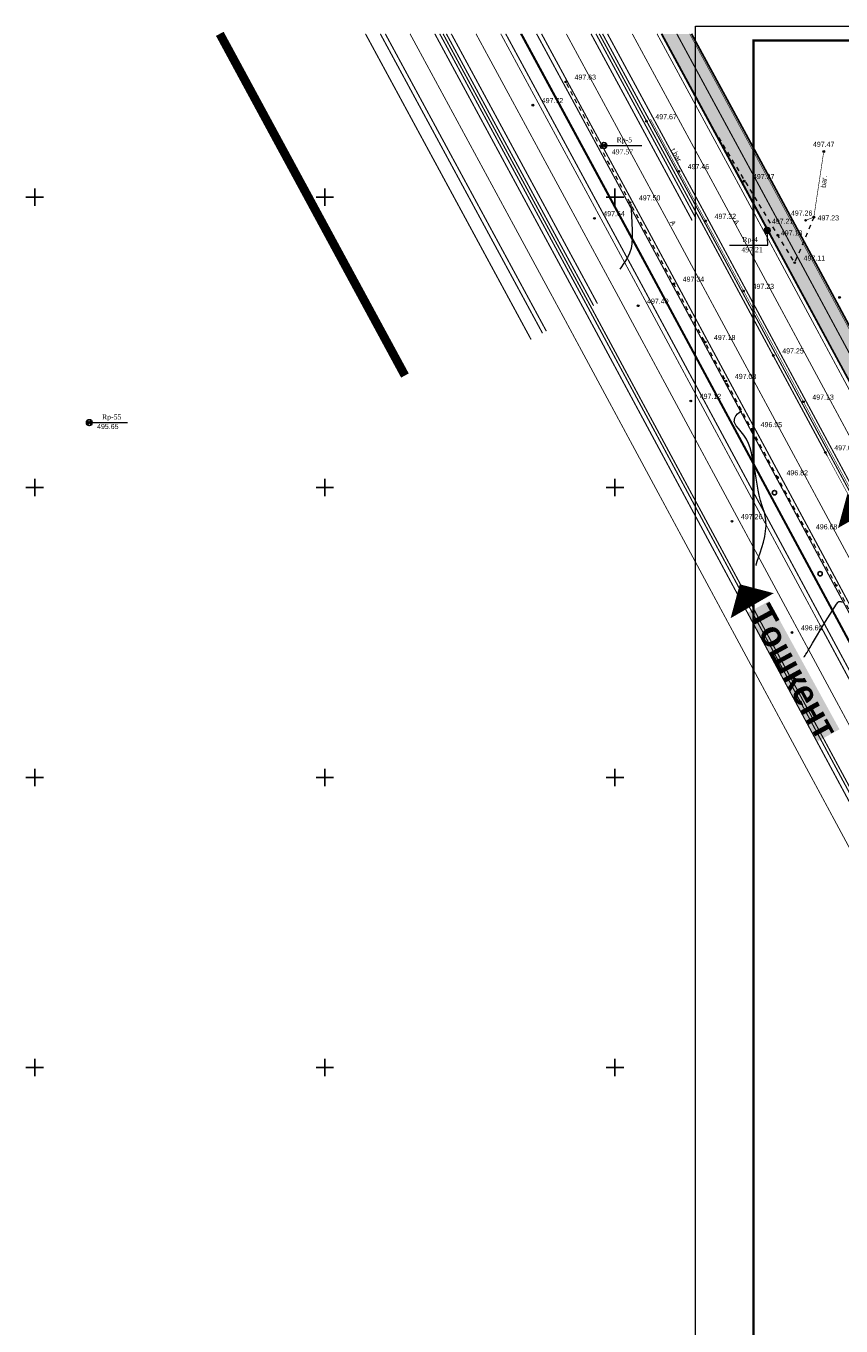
# Model space of a CAD drawing. Extents: x -516234 to 73329, y -4499813 to 47259.
# Tile 14 of 256: x 29315 to 29455, y 36843 to 37067. Entities that reach past the tile are written whole.
import ezdxf

# ---------------------------------------------------------------- set-up
doc = ezdxf.new("R2010")
doc.units = 0
doc.header["$LTSCALE"] = 0.5
doc.header["$MEASUREMENT"] = 0
doc.header["$PDMODE"] = 32
doc.header["$PDSIZE"] = 0.3
doc.linetypes.add('DASHED', pattern=[0.75, 0.5, -0.25])
doc.linetypes.add('Д_ТРОТ_ТРУБА', pattern=[3, 1.5, -1.5])
for name, color, linetype in [('(001) Сетка', 92, 'Continuous'), ('(002) Рамка', 7, 'Continuous'), ('(003) Пункты', 7, 'Continuous'), ('(004) Точки рельефа', 7, 'Continuous'), ('(007) Здания', 7, 'Continuous'), ('(025) Дорога', 7, 'Continuous'), ('(031) Горизонтали', 42, 'Continuous'), ('(038) Деревья', 7, 'Continuous'), ('7_газон', 7, 'Continuous'), ('STOYANKA', 7, 'Continuous'), ('text', 7, 'Continuous'), ('орто', 7, 'Continuous')]:
    doc.layers.add(name, color=color, linetype=linetype)
doc.layers.add('.', color=7, linetype='Continuous', lineweight=15)
doc.styles.add('BM-431', font='bm431.ttf')
doc.styles.add('D-431', font='d431.ttf')
doc.styles.add('S', font='txtwr', dxfattribs={"oblique": 15})
doc.styles.add('stile1', font='ARIALN.TTF')
doc.styles.add('СПДС_BOLD', font='times.ttf', dxfattribs={"width": 0.8})

# ---------------------------------------------------------------- blocks, each defined once
blk = doc.blocks.new('9633')
at = {"layer": '(031) Горизонтали', "color": 42, "linetype": 'Continuous', "lineweight": 0}
for points in [[(28452.57, 37036.04), (28452.57, 37036.04), (28452.59, 37035.76), (28452.64, 37035.05), (28452.7, 37034.03), (28452.76, 37032.82), (28452.79, 37031.53), (28452.8, 37030.28), (28452.75, 37029.19), (28452.63, 37028.38), (28452.37, 37027.59), (28452.03, 37026.88), (28451.66, 37026.27), (28451.28, 37025.73), (28450.95, 37025.25), (28450.68, 37024.83)], [(28474.13, 36973.74), (28474.16, 36973.85), (28474.23, 36974.1), (28474.36, 36974.51), (28474.57, 36975.12), (28474.85, 36975.95), (28475.14, 36976.85), (28475.42, 36977.79), (28475.65, 36978.74), (28475.81, 36979.68), (28475.88, 36980.59), (28475.86, 36981.5), (28475.75, 36982.26), (28475.59, 36982.92), (28475.39, 36983.56), (28475.16, 36984.22), (28474.93, 36984.98), (28474.7, 36985.9), (28474.53, 36986.76), (28474.35, 36987.76), (28474.17, 36988.84), (28473.98, 36989.96), (28473.78, 36991.09), (28473.57, 36992.18), (28473.36, 36993.18), (28473.12, 36994.07), (28472.88, 36994.78), (28472.5, 36995.54), (28472.06, 36996.22), (28471.58, 36996.83), (28471.13, 36997.37), (28470.75, 36997.85), (28470.54, 36998.19), (28470.44, 36998.43), (28470.41, 36998.57), (28470.41, 36998.64), (28470.42, 36998.74), (28470.44, 36998.92), (28470.52, 36999.2), (28470.68, 36999.54), (28470.96, 36999.92), (28471.24, 37000.15), (28471.48, 37000.29), (28471.65, 37000.35), (28471.73, 37000.38), (28471.73, 37000.38)], [(28482.44, 36957.98), (28482.47, 36958.02), (28482.52, 36958.11), (28482.61, 36958.25), (28482.74, 36958.47), (28482.94, 36958.78), (28483.16, 36959.14), (28483.41, 36959.56), (28483.91, 36960.39), (28484.57, 36961.51), (28485.34, 36962.8), (28486.15, 36964.13), (28486.93, 36965.4), (28487.6, 36966.47), (28488.03, 36967.1), (28488.26, 36967.41), (28488.36, 36967.52), (28488.39, 36967.54), (28488.45, 36967.56), (28488.57, 36967.58), (28488.76, 36967.55), (28489.01, 36967.45)]]:
    blk.add_lwpolyline(points, dxfattribs=at)
at = {"layer": '(004) Точки рельефа', "lineweight": 0, "style": 'D-431'}
for s, p in [('497.63', (28442.88, 37057.49)), ('497.72', (28437.23, 37053.46)), ('497.67', (28456.81, 37050.68)), ('497.47', (28483.97, 37045.92)), ('497.46', (28462.38, 37042.08)), ('497.27', (28473.63, 37040.36)), ('497.50', (28453.97, 37036.69)), ('497.64', (28447.84, 37033.97)), ('497.32', (28467.02, 37033.51)), ('497.26', (28480.17, 37034.07)), ('497.23', (28484.76, 37033.24)), ('497.21', (28476.88, 37032.66)), ('497.18', (28478.43, 37030.65)), ('497.11', (28482.36, 37026.32)), ('497.34', (28461.52, 37022.68)), ('497.23', (28473.56, 37021.44)), ('497.40', (28455.38, 37018.89)), ('497.18', (28466.91, 37012.63)), ('497.25', (28478.68, 37010.31)), ('497.08', (28470.5, 37005.92)), ('497.12', (28464.45, 37002.48)), ('497.13', (28483.86, 37002.35)), ('495.65', (28360.6, 36997.29)), ('496.95', (28474.95, 36997.61)), ('497.04', (28487.64, 36993.62)), ('496.82', (28479.41, 36989.3)), ('497.26', (28471.55, 36981.75)), ('496.68', (28484.47, 36980)), ('496.60', (28481.89, 36962.59))]:
    blk.add_text(s, height=0.875, dxfattribs=at).set_placement(p)
blk = doc.blocks.new('I00110')
h = blk.add_hatch(color=7)
edge = h.paths.add_edge_path()
edge.add_line((0, 0), (-0.71, 0.71))
edge.add_arc((0, 0), 1, 135, 225)
edge.add_line((-0.71, -0.71), (0, 0))
edge = h.paths.add_edge_path()
edge.add_line((0, 0), (0.71, -0.71))
edge.add_arc((0, 0), 1, 315, 405)
edge.add_line((0.71, 0.71), (0, 0))
at = {"color": 7}
for points in [[(0, 0), (-0.71, 0.71, 0.414214), (-0.71, -0.71)], [(0, 0), (0.71, -0.71, 0.414214), (0.71, 0.71)]]:
    blk.add_lwpolyline(points, format="xyb", close=True, dxfattribs=at)
blk.add_lwpolyline([(0.02, 0), (0.02, 0)], dxfattribs=at)
blk.add_circle((0, 0), 1)
at = {"color": 4, "linetype": 'Continuous', "style": 'S', "oblique": 15}
blk.add_attdef('G', (1.38, 0.22), '', height=2, dxfattribs=at)
at = {"color": 4, "style": 'S', "oblique": 15}
blk.add_attdef('Z', (1.48, -2.3), '', height=2, dxfattribs=at)
blk = doc.blocks.new('d')
at = {"layer": '(038) Деревья'}
blk.add_ellipse((0, 0), major_axis=(0.265, 0.265), ratio=1, start_param=5.497787, end_param=11.780972, dxfattribs=at)
blk = doc.blocks.new('Setka')
at = {"layer": '(001) Сетка'}
for p, q in [((-1.5, 0), (1.5, 0)), ((0, 1.5), (0, -1.5))]:
    blk.add_line(p, q, dxfattribs=at)

msp = doc.modelspace()

# ---------------------------------------------------------------- hatches: boundary and pattern name
at = {"layer": '7_газон', "lineweight": 0, "true_color": 0x5c5c5c, "transparency": 33554687}
h = msp.add_hatch(color=251, dxfattribs=at)
h.dxf.hatch_style = 1
edge = h.paths.add_edge_path(flags=16)
edge.add_line((29676.97, 36922.96), (29652.77, 36909.93))
edge.add_arc((29654.2, 36907.29), 3, 118.3099, 208.3099)
edge.add_line((29651.55, 36905.86), (29669.69, 36872.2))
edge.add_arc((29672.33, 36873.62), 3, 208.3099, 298.278)
edge.add_line((29673.75, 36870.98), (29697.07, 36883.52))
edge.add_arc((29695.17, 36887.05), 4, 298.278, 388.3063)
edge.add_line((29698.7, 36888.94), (29681.03, 36921.74))
edge.add_arc((29678.39, 36920.32), 3, 28.3063, 118.3099)
edge = h.paths.add_edge_path(flags=16)
edge.add_arc((29582.99, 36967.9), 30, 100.3549, 118.3099)
edge.add_line((29568.76, 36994.31), (29528.13, 36972.43))
edge.add_arc((29529.55, 36969.79), 3, 118.3099, 225.9761)
edge.add_arc((29494.81, 36933.83), 47, 28.3099, 45.9761, ccw=False)
edge.add_line((29536.18, 36956.12), (29686.14, 36677.75))
edge.add_arc((29688.78, 36679.17), 3, 208.3099, 354.8617)
edge.add_line((29691.77, 36678.9), (29699.51, 36764.98))
edge.add_arc((29669.63, 36767.67), 30, 354.8617, 388.3099)
edge.add_line((29696.04, 36781.9), (29580.77, 36995.88))
edge.add_arc((29578.13, 36994.46), 3, 28.3099, 100.3549)
edge = h.paths.add_edge_path()
edge.add_line((29429.45, 37065.4), (29443.22, 37039.99))
edge.add_line((29443.22, 37039.99), (29467.01, 36995.82))
edge.add_arc((29480.21, 37002.94), 15, 208.3099, 253.3099)
edge.add_line((29475.91, 36988.57), (29508.3, 36978.85))
edge.add_arc((29494.81, 36933.83), 47, 63.2849, 73.3099, ccw=False)
edge.add_arc((29520.43, 36984.75), 10, 243.2849, 298.3099)
edge.add_line((29525.17, 36975.95), (29566.62, 36998.27))
edge.add_arc((29582.99, 36967.9), 34.5, 90.7023, 118.3099, ccw=False)
edge.add_line((29582.56, 37002.4), (29601.16, 37002.63))
edge.add_arc((29600.79, 37032.62), 30, 270.7023, 298.3364)
edge.add_line((29615.03, 37006.22), (29627.4, 37012.88))
edge.add_arc((29631.43, 37005.4), 8.5, 28.3063, 118.3364, ccw=False)
edge.add_line((29638.91, 37009.43), (29702.66, 36891.08))
edge.add_arc((29695.17, 36887.05), 8.5, -61.722, 28.3063, ccw=False)
edge.add_line((29699.2, 36879.56), (29664.33, 36860.8))
edge.add_arc((29666.7, 36856.4), 5, 118.278, 208.3099)
edge.add_line((29662.3, 36854.03), (29700, 36784.03))
edge.add_arc((29669.63, 36767.67), 34.5, -5.1383, 28.3099, ccw=False)
edge.add_line((29703.99, 36764.58), (29695.15, 36666.26))
edge.add_arc((29710.09, 36664.91), 15, 174.8617, 208.3099)
edge.add_line((29696.88, 36657.8), (29738.11, 36581.26))
edge.add_arc((29696.73, 36558.98), 47, -16.6901, 28.3099, ccw=False)
edge.add_line((29741.75, 36545.48), (29732.04, 36513.08))
edge.add_arc((29746.4, 36508.77), 15, 163.3099, 208.3099)
edge.add_line((29733.2, 36501.66), (29762.26, 36447.71))
edge.add_line((29762.26, 36447.71), (29788.32, 36389.84))
edge.add_line((29788.32, 36389.84), (29723.73, 36509.75))
edge.add_line((29723.73, 36509.75), (29735.04, 36547.49))
edge.add_arc((29696.73, 36558.98), 40, 343.3099, 388.3099)
edge.add_line((29731.95, 36577.95), (29530.02, 36952.8))
edge.add_arc((29494.81, 36933.83), 40, 28.3099, 73.3099)
edge.add_line((29506.29, 36972.15), (29468.54, 36983.47))
edge.add_line((29468.54, 36983.47), (29424.23, 37065.4))
edge = h.paths.add_edge_path(flags=16)
edge.add_line((29653.97, 36965.66), (29629.77, 36952.63))
edge.add_arc((29631.2, 36949.99), 3, 118.3099, 208.3099)
edge.add_line((29628.55, 36948.56), (29646.57, 36915.11))
edge.add_arc((29649.22, 36916.53), 3, 208.3099, 298.3099)
edge.add_line((29650.64, 36913.89), (29674.83, 36926.92))
edge.add_arc((29673.41, 36929.56), 3, 298.3099, 388.3063)
edge.add_line((29676.05, 36930.99), (29658.03, 36964.44))
edge.add_arc((29655.39, 36963.02), 3, 28.3063, 118.3099)
edge = h.paths.add_edge_path(flags=16)
edge.add_line((29653.05, 36973.69), (29634.95, 37007.3))
edge.add_arc((29631.43, 37005.4), 4, 28.3063, 118.3364)
edge.add_line((29629.53, 37008.92), (29617.17, 37002.26))
edge.add_arc((29600.79, 37032.62), 34.5, 278.9598, 298.3364, ccw=False)
edge.add_arc((29606.63, 36995.58), 3, 98.9598, 208.3099)
edge.add_line((29603.99, 36994.16), (29623.57, 36957.81))
edge.add_arc((29626.22, 36959.23), 3, 208.3099, 298.3099)
edge.add_line((29627.64, 36956.59), (29651.84, 36969.62))
edge.add_arc((29650.41, 36972.26), 3, 298.3099, 388.3063)

# ---------------------------------------------------------------- linework, layer by layer
at = {"layer": '(002) Рамка', "lineweight": 0}
msp.add_lwpolyline([(29430.12, 37066.75), (29850.62, 37066.75), (29850.62, 36769.75), (29430.12, 36769.75)], close=True, dxfattribs=at)
at = {"layer": '(003) Пункты', "lineweight": 0, "flags": 128}
for points in [[(29414.34, 37046.16), (29420.89, 37046.16)], [(29442.55, 37028.95), (29442.48, 37031.53)], [(29435.99, 37028.95), (29442.55, 37028.95)], [(29325.65, 36998.39), (29332.21, 36998.39)]]:
    msp.add_lwpolyline(points, dxfattribs=at)
at = {"layer": '(004) Точки рельефа', "color": 0, "linetype": 'ByBlock', "lineweight": 0}
for p in [(29407.74, 37057.12), (29402.09, 37053.1), (29421.66, 37050.32), (29414.34, 37046.16), (29452.21, 37045.12), (29427.23, 37041.71), (29438.49, 37040.01), (29418.82, 37036.32), (29450.51, 37033.8), (29412.69, 37033.6), (29431.87, 37033.16), (29442.48, 37031.53), (29449.09, 37033.26), (29444.31, 37030.69), (29447.21, 37025.96), (29426.37, 37022.32), (29438.41, 37021.09), (29420.23, 37018.53), (29454.94, 37019.97), (29431.76, 37012.27), (29443.53, 37009.96), (29435.35, 37005.56), (29429.3, 37002.12), (29448.71, 37001.99), (29325.65, 36998.39), (29439.81, 36997.25), (29452.49, 36993.26), (29444.26, 36988.94), (29436.4, 36981.39), (29449.32, 36979.63), (29454.38, 36970.33), (29446.74, 36962.22)]:
    msp.add_point(p, dxfattribs=at)
at = {"layer": '(007) Здания', "lineweight": 0, "const_width": 0.1, "flags": 128}
for points in [[(29741.76, 36456.45), (29660.03, 36609.32), (29613.08, 36695.6), (29603.16, 36714.06), (29533.98, 36842.54), (29525.38, 36858.4), (29452.49, 36993.26), (29443.53, 37009.96), (29421.66, 37050.32)], [(29742.47, 36456.83), (29660.74, 36609.7), (29613.79, 36695.98), (29603.87, 36714.44), (29534.68, 36842.92), (29526.08, 36858.78), (29453.19, 36993.64), (29444.23, 37010.33), (29422.36, 37050.7)], [(29452.21, 37045.12), (29450.51, 37033.8), (29449.09, 37033.26)]]:
    msp.add_lwpolyline(points, dxfattribs=at)
at = {"layer": '(025) Дорога', "linetype": 'Д_ТРОТ_ТРУБА', "lineweight": 0, "flags": 128}
for points in [[(29461.94, 36932.02), (29477.77, 36926.78), (29454.38, 36970.33), (29444.26, 36988.94), (29435.35, 37005.56), (29426.37, 37022.32), (29418.82, 37036.32), (29407.74, 37057.12)], [(29450.51, 37033.8), (29447.21, 37025.96), (29444.31, 37030.69), (29433.69, 37048.27)]]:
    msp.add_lwpolyline(points, dxfattribs=at)
at = {"layer": '.', "color": 253, "true_color": 0xa8a8a8, "const_width": 0.2}
for points in [[(29373.24, 37065.4), (29401.77, 37012.73)], [(29713.21, 36484.12), (29422.45, 37023.9), (29399.97, 37065.4)], [(29400.17, 37065.4), (29420.29, 37028.25), (29713.46, 36483.99)], [(29775.29, 36418.77), (29440.97, 37039.42), (29426.89, 37065.4)]]:
    msp.add_lwpolyline(points, dxfattribs=at)
for points in [[(29731.95, 36577.95), (29530.02, 36952.8, 0.198912), (29506.29, 36972.15), (29468.54, 36983.47), (29424.23, 37065.4)], [(29429.45, 37065.4), (29443.22, 37039.99), (29467.01, 36995.82, 0.198912), (29475.91, 36988.57), (29508.3, 36978.85, -0.04377), (29515.94, 36975.82, 0.244814), (29525.17, 36975.95), (29566.62, 36998.27, -0.121047), (29582.56, 37002.4), (29601.16, 37002.63, 0.121164), (29615.03, 37006.22), (29627.4, 37012.88, -0.414367), (29638.91, 37009.43), (29702.66, 36891.08, -0.414358), (29699.2, 36879.56), (29664.33, 36860.8, 0.414376), (29662.3, 36854.03), (29700, 36784.03, -0.14699), (29703.99, 36764.58), (29695.15, 36666.26, 0.14699)]]:
    msp.add_lwpolyline(points, format="xyb")
at = {"lineweight": 0, "const_width": 0.4}
msp.add_lwpolyline([(29440.12, 37064.25), (29848.12, 37064.25), (29848.12, 36772.25), (29440.12, 36772.25)], close=True, dxfattribs=at)
at = {"layer": 'STOYANKA', "color": 7, "linetype": 'DASHED', "ltscale": 10, "true_color": 0xffffff, "const_width": 0.15}
for points in [[(29666.24, 36535.99), (29407.71, 37015.94), (29380.92, 37065.4)], [(29540.63, 36790.27), (29416.51, 37020.69), (29392.29, 37065.4)]]:
    msp.add_lwpolyline(points, dxfattribs=at)
at = {"layer": 'STOYANKA', "color": 7, "linetype": 'DASHED', "ltscale": 0.15, "true_color": 0xffffff, "const_width": 0.15}
msp.add_lwpolyline([(29451.9, 36962.9), (29419.81, 37022.47), (29396.56, 37065.4)], dxfattribs=at)
msp.add_lwpolyline([(29451.9, 36962.9), (29419.81, 37022.47), (29396.56, 37065.4)], dxfattribs=at)
at = {"layer": 'STOYANKA', "color": 7, "linetype": 'DASHED', "ltscale": 10, "true_color": 0xffffff, "transparency": 33554687, "const_width": 0.15}
for points in [[(29696.59, 36529.55), (29426.23, 37031.46), (29407.85, 37065.4)], [(29708.73, 36528.09), (29435.03, 37036.21), (29419.22, 37065.4)]]:
    msp.add_lwpolyline(points, dxfattribs=at)
at = {"layer": 'STOYANKA', "color": 7, "linetype": 'DASHED', "ltscale": 0.15, "true_color": 0xffffff, "transparency": 33554687, "const_width": 0.15}
msp.add_lwpolyline([(29470.42, 36978.42), (29438.33, 37038), (29423.48, 37065.4)], dxfattribs=at)
msp.add_lwpolyline([(29470.42, 36978.42), (29438.33, 37038), (29423.48, 37065.4)], dxfattribs=at)
at = {"layer": 'STOYANKA', "color": 7, "lineweight": 50, "true_color": 0xffffff, "const_width": 0.1}
msp.add_lwpolyline([(29429.11, 37065.4), (29442.95, 37039.85), (29466.74, 36995.68, 0.198912), (29475.82, 36988.28), (29508.22, 36978.57, -0.04377), (29515.8, 36975.55, 0.244814), (29525.32, 36975.68), (29566.77, 36998.01, -0.121047), (29582.57, 37002.1), (29601.17, 37002.33, 0.121164), (29615.18, 37005.95), (29627.54, 37012.62, -0.414367), (29638.65, 37009.29), (29702.39, 36890.94, -0.414358), (29699.06, 36879.83), (29664.19, 36861.07, 0.414376), (29662.03, 36853.89), (29699.74, 36783.89, -0.14699), (29703.69, 36764.61), (29694.85, 36666.28, 0.14699)], format="xyb", dxfattribs=at)
at = {"layer": 'орто', "color": 1, "const_width": 1.5}
msp.add_lwpolyline([(29380.04, 37006.51), (29348.14, 37065.4)], dxfattribs=at)
at = {"layer": 'орто', "const_width": 0.2}
for points in [[(29403.75, 37013.8), (29375.8, 37065.4)], [(29397.41, 37065.4), (29420.47, 37022.83), (29709.68, 36485.93)], [(29716.99, 36482.19), (29422.27, 37029.32), (29402.73, 37065.4)], [(29424.34, 37065.4), (29438.99, 37038.35), (29788.32, 36389.84)]]:
    msp.add_lwpolyline(points, dxfattribs=at)
at = {"layer": 'орто', "color": 40, "const_width": 0.2}
for points in [[(29404.41, 37014.16), (29376.66, 37065.4)], [(29616.24, 36636.72), (29411.01, 37017.72), (29385.19, 37065.4)], [(29617.39, 36637.23), (29412.11, 37018.31), (29386.61, 37065.4)], [(29413.21, 37018.91), (29388.03, 37065.4)], [(29658.89, 36591.63), (29422.93, 37029.68), (29403.58, 37065.4)], [(29429.53, 37033.24), (29412.11, 37065.4)], [(29452.81, 36992.66), (29430.63, 37033.84), (29413.53, 37065.4)], [(29689.97, 36555.01), (29431.73, 37034.43), (29414.95, 37065.4)], [(29722.24, 36461.02), (29451.9, 36962.9)]]:
    msp.add_lwpolyline(points, dxfattribs=at)
at = {"layer": 'орто', "color": 7, "true_color": 0xffffff, "const_width": 0.2}
for points in [[(29386.04, 37065.4), (29411.67, 37018.08), (29616.82, 36637.23)], [(29412.55, 37018.55), (29387.18, 37065.4)], [(29412.96, 37065.4), (29430.19, 37033.6)], [(29681.73, 36568.73), (29431.07, 37034.07), (29414.1, 37065.4)]]:
    msp.add_lwpolyline(points, dxfattribs=at)
at = {"layer": 'орто', "color": 7, "lineweight": 50, "true_color": 0xffffff}
for points in [[(29458.39, 36982.36, 8.59, 0, 0), (29456.26, 36986.06, 0, 0, 0)], [(29439.88, 36966.84, 8.59, 0, 0), (29437.74, 36970.53, 0, 0, 0)]]:
    msp.add_lwpolyline(points, format="xyseb", dxfattribs=at)

# ---------------------------------------------------------------- block references
at = {"layer": '(001) Сетка', "lineweight": 0}
for p in [(29316.24, 37037.23), (29366.24, 37037.23), (29416.24, 37037.23), (29316.24, 36987.23), (29366.24, 36987.23), (29416.24, 36987.23), (29316.24, 36937.23), (29366.24, 36937.23), (29416.24, 36937.23), (29316.24, 36887.23), (29366.24, 36887.23), (29416.24, 36887.23)]:
    msp.add_blockref('Setka', p, dxfattribs=at)
at = {"layer": '(003) Пункты', "lineweight": 0, "xscale": 0.5, "yscale": 0.5, "zscale": 0.5}
for p in [(29414.34, 37046.16), (29442.48, 37031.53), (29325.65, 36998.39)]:
    msp.add_blockref('I00110', p, dxfattribs=at)
at = {"layer": '(007) Здания', "color": 18, "true_color": 0x000000}
msp.add_blockref('9633', (966.39, 0), dxfattribs=at)
at = {"layer": '(038) Деревья', "linetype": 'Continuous', "lineweight": 0}
for p in [(29443.72, 36986.32), (29451.59, 36972.35)]:
    msp.add_blockref('d', p, dxfattribs=at)

# ---------------------------------------------------------------- texts
at = {"layer": '(003) Пункты', "lineweight": 0, "style": 'СПДС_BOLD'}
for s, p in [('Rp-5', (29416.52, 37046.71)), ('497.57', (29415.69, 37044.64)), ('Rp-4', (29438.18, 37029.5)), ('497.21', (29438.02, 37027.76)), ('Rp-55', (29327.84, 36998.94))]:
    msp.add_text(s, height=0.875, dxfattribs=at).set_placement(p)
at = {"layer": '(025) Дорога', "linetype": 'Д_ТРОТ_ТРУБА', "lineweight": 0, "style": 'BM-431'}
for s, rotation, p in [('t.bar.', 300.0788, (29425.81, 37045.35)), ('bar.', 86.1617, (29452.6, 37038.85)), ('A', 297.7031, (29425.67, 37032.96)), ('A', 297.7031, (29436.6, 37033.12))]:
    msp.add_text(s, height=0.875, rotation=rotation, dxfattribs=at).set_placement(p)
at = {"layer": 'text', "color": 0, "insert": (29442.81, 36967.64), "char_height": 4.2943, "width": 25.2112, "attachment_point": 1, "rotation": 298.7174, "style": 'stile1', "bg_fill": 1, "box_fill_scale": 1, "bg_fill_color": 7, "bg_fill_true_color": 16777215, "bg_fill_transparency": 0}
msp.add_mtext('\\pi0.08592;{\\fArial|b1|i0|c204|p34;\\C256;Тошкент }', dxfattribs=at)

doc.saveas('drawing.dxf')
